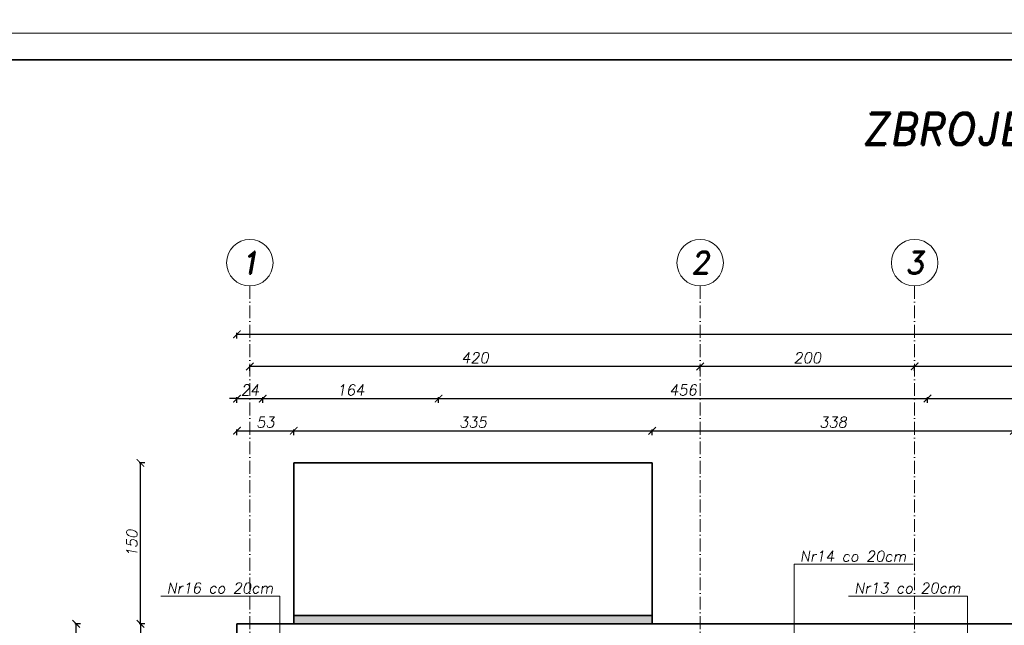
# Model space of a CAD drawing. Header units: millimetres. Extents: x 300938 to 312016, y 11971 to 20881.
# Tile 86 of 239: x 308774 to 309692, y 15290 to 15854. Entities that reach past the tile are written whole.
import ezdxf

# ---------------------------------------------------------------- set-up
doc = ezdxf.new("R2010")
doc.units = ezdxf.units.MM
doc.linetypes.add('ACAD_ISO10W100', pattern=[18, 12, -3, 0, -3])
for name, color, linetype, lineweight in [('konstrukcja', 3, 'Continuous', 35), ('konstrukcja wymiary', 1, 'Continuous', 13), ('kreskowanie', 253, 'Continuous', 0), ('opisy', 2, 'Continuous', 18), ('osie', 5, 'ACAD_ISO10W100', 13)]:
    doc.layers.add(name, color=color, linetype=linetype, lineweight=lineweight)
doc.styles.add('KONSTRUKCJA', font='romand.shx', dxfattribs={"oblique": 10})
doc.styles.get("Standard").update_dxf_attribs({"font": 'romand.shx', "oblique": 10})
doc.dimstyles.new('150', dxfattribs={"dimtxt": 10, "dimasz": 7, "dimexe": 1.25, "dimexo": 0.625, "dimgap": 3, "dimtad": 1, "dimdec": 0, "dimrnd": 0.5, "dimtxsty": 'KONSTRUKCJA', "dimblk": 'ARCHTICK', "dimcen": 2.5, "dimadec": 0, "dimazin": 0, "dimtfac": 1, "dimtdec": 0, "dimtix": 1, "dimtmove": 0, "dimatfit": 3, "dimfxl": 4, "dimfxlon": 1, "dimarcsym": 0})

# ---------------------------------------------------------------- blocks, each defined once
blk = doc.blocks.new('_ArchTick')
at = {"color": 0, "linetype": 'ByBlock', "lineweight": 13, "const_width": 0.15}
blk.add_lwpolyline([(-0.5, -0.5), (0.5, 0.5)], dxfattribs=at)
blk = doc.blocks.new('*D2116')
at = {"layer": 'Defpoints', "color": 0, "transparency": 16777216}
for p in [(308976.63, 15291.22), (308886.63, 14393.22), (309000.63, 14393.22)]:
    blk.add_point(p, dxfattribs=at)
at = {"layer": 'konstrukcja wymiary', "color": 0, "lineweight": -2, "transparency": 16777216}
for p, q in [((308890.63, 15291.22), (308885.38, 15291.22)), ((308886.63, 15291.22), (308886.63, 14393.22)), ((308890.63, 14393.22), (308885.38, 14393.22))]:
    blk.add_line(p, q, dxfattribs=at)
at = {"layer": 'konstrukcja wymiary', "color": 0, "lineweight": -2, "transparency": 16777216, "xscale": 7, "yscale": 7, "zscale": 7}
for p, rotation in [((308886.63, 15291.22), 90), ((308886.63, 14393.22), 270)]:
    blk.add_blockref('_ArchTick', p, dxfattribs=dict(at, rotation=rotation))
at = {"layer": 'konstrukcja wymiary', "color": 0, "transparency": 16777216, "insert": (308878.63, 14842.22), "char_height": 10, "attachment_point": 5, "rotation": 90, "style": 'KONSTRUKCJA'}
blk.add_mtext('898', dxfattribs=at)
blk = doc.blocks.new('*D2122')
at = {"layer": 'Defpoints', "color": 0, "transparency": 16777216}
for p in [(308826.63, 15291.22), (308976.63, 15291.22), (308976.63, 14052.22)]:
    blk.add_point(p, dxfattribs=at)
at = {"layer": 'konstrukcja wymiary', "color": 0, "lineweight": -2, "transparency": 16777216}
for p, q in [((308830.63, 15291.22), (308825.38, 15291.22)), ((308826.63, 14052.22), (308826.63, 15291.22)), ((308830.63, 14052.22), (308825.38, 14052.22))]:
    blk.add_line(p, q, dxfattribs=at)
at = {"layer": 'konstrukcja wymiary', "color": 0, "lineweight": -2, "transparency": 16777216, "xscale": 7, "yscale": 7, "zscale": 7}
for p, rotation in [((308826.63, 15291.22), 90), ((308826.63, 14052.22), 270)]:
    blk.add_blockref('_ArchTick', p, dxfattribs=dict(at, rotation=rotation))
at = {"layer": 'konstrukcja wymiary', "color": 0, "transparency": 16777216, "insert": (308818.63, 14671.72), "char_height": 10, "attachment_point": 5, "rotation": 90, "style": 'KONSTRUKCJA'}
blk.add_mtext('1239', dxfattribs=at)
blk = doc.blocks.new('*D2123')
at = {"layer": 'Defpoints', "color": 0, "transparency": 16777216}
for p in [(309000.63, 15501.22), (308976.63, 15291.22), (309000.63, 14353.22)]:
    blk.add_point(p, dxfattribs=at)
at = {"layer": 'konstrukcja wymiary', "color": 0, "lineweight": -2, "transparency": 16777216}
for p, q in [((308976.63, 15501.22), (308969.63, 15501.22)), ((308976.63, 15497.22), (308976.63, 15502.47)), ((308976.63, 15501.22), (309000.63, 15501.22)), ((309000.63, 15497.22), (309000.63, 15502.47)), ((309000.63, 15501.22), (309007.63, 15501.22))]:
    blk.add_line(p, q, dxfattribs=at)
at = {"layer": 'konstrukcja wymiary', "color": 0, "lineweight": -2, "transparency": 16777216, "xscale": 7, "yscale": 7, "zscale": 7}
blk.add_blockref('_ArchTick', (308976.63, 15501.22), dxfattribs=at)
at = {"layer": 'konstrukcja wymiary', "color": 0, "lineweight": -2, "transparency": 16777216, "xscale": 7, "yscale": 7, "zscale": 7, "rotation": 180}
blk.add_blockref('_ArchTick', (309000.63, 15501.22), dxfattribs=at)
at = {"layer": 'konstrukcja wymiary', "color": 0, "transparency": 16777216, "insert": (308988.63, 15509.22), "char_height": 10, "attachment_point": 5, "style": 'KONSTRUKCJA'}
blk.add_mtext('24', dxfattribs=at)
blk = doc.blocks.new('*D2124')
at = {"layer": 'Defpoints', "color": 0, "transparency": 16777216}
for p in [(309164.63, 15501.22), (309164.63, 14393.22), (309000.63, 14353.22)]:
    blk.add_point(p, dxfattribs=at)
at = {"layer": 'konstrukcja wymiary', "color": 0, "lineweight": -2, "transparency": 16777216}
for p, q in [((309000.63, 15497.22), (309000.63, 15502.47)), ((309000.63, 15501.22), (309164.63, 15501.22)), ((309164.63, 15497.22), (309164.63, 15502.47))]:
    blk.add_line(p, q, dxfattribs=at)
at = {"layer": 'konstrukcja wymiary', "color": 0, "lineweight": -2, "transparency": 16777216, "xscale": 7, "yscale": 7, "zscale": 7, "rotation": 180}
blk.add_blockref('_ArchTick', (309000.63, 15501.22), dxfattribs=at)
at = {"layer": 'konstrukcja wymiary', "color": 0, "lineweight": -2, "transparency": 16777216, "xscale": 7, "yscale": 7, "zscale": 7}
blk.add_blockref('_ArchTick', (309164.63, 15501.22), dxfattribs=at)
at = {"layer": 'konstrukcja wymiary', "color": 0, "transparency": 16777216, "insert": (309082.63, 15509.22), "char_height": 10, "attachment_point": 5, "style": 'KONSTRUKCJA'}
blk.add_mtext('164', dxfattribs=at)
blk = doc.blocks.new('*D2125')
at = {"layer": 'Defpoints', "color": 0, "transparency": 16777216}
for p in [(309620.63, 15501.22), (309620.63, 14520.22), (309164.63, 14393.22)]:
    blk.add_point(p, dxfattribs=at)
at = {"layer": 'konstrukcja wymiary', "color": 0, "lineweight": -2, "transparency": 16777216}
for p, q in [((309164.63, 15497.22), (309164.63, 15502.47)), ((309164.63, 15501.22), (309620.63, 15501.22)), ((309620.63, 15497.22), (309620.63, 15502.47))]:
    blk.add_line(p, q, dxfattribs=at)
at = {"layer": 'konstrukcja wymiary', "color": 0, "lineweight": -2, "transparency": 16777216, "xscale": 7, "yscale": 7, "zscale": 7, "rotation": 180}
blk.add_blockref('_ArchTick', (309164.63, 15501.22), dxfattribs=at)
at = {"layer": 'konstrukcja wymiary', "color": 0, "lineweight": -2, "transparency": 16777216, "xscale": 7, "yscale": 7, "zscale": 7}
blk.add_blockref('_ArchTick', (309620.63, 15501.22), dxfattribs=at)
at = {"layer": 'konstrukcja wymiary', "color": 0, "transparency": 16777216, "insert": (309392.63, 15509.22), "char_height": 10, "attachment_point": 5, "style": 'KONSTRUKCJA'}
blk.add_mtext('456', dxfattribs=at)
blk = doc.blocks.new('*D2126')
at = {"layer": 'Defpoints', "color": 0, "transparency": 16777216}
for p in [(309884.63, 15501.22), (309620.63, 14520.22), (309884.63, 14520.22)]:
    blk.add_point(p, dxfattribs=at)
at = {"layer": 'konstrukcja wymiary', "color": 0, "lineweight": -2, "transparency": 16777216}
for p, q in [((309620.63, 15497.22), (309620.63, 15502.47)), ((309620.63, 15501.22), (309884.63, 15501.22)), ((309884.63, 15497.22), (309884.63, 15502.47))]:
    blk.add_line(p, q, dxfattribs=at)
at = {"layer": 'konstrukcja wymiary', "color": 0, "lineweight": -2, "transparency": 16777216, "xscale": 7, "yscale": 7, "zscale": 7, "rotation": 180}
blk.add_blockref('_ArchTick', (309620.63, 15501.22), dxfattribs=at)
at = {"layer": 'konstrukcja wymiary', "color": 0, "lineweight": -2, "transparency": 16777216, "xscale": 7, "yscale": 7, "zscale": 7}
blk.add_blockref('_ArchTick', (309884.63, 15501.22), dxfattribs=at)
at = {"layer": 'konstrukcja wymiary', "color": 0, "transparency": 16777216, "insert": (309752.63, 15509.22), "char_height": 10, "attachment_point": 5, "style": 'KONSTRUKCJA'}
blk.add_mtext('264', dxfattribs=at)
blk = doc.blocks.new('*D2133')
at = {"layer": 'Defpoints', "color": 0, "transparency": 16777216}
for p in [(309608.63, 15531.22), (309608.63, 15291.22), (310028.63, 15291.22)]:
    blk.add_point(p, dxfattribs=at)
at = {"layer": 'konstrukcja wymiary', "color": 0, "lineweight": -2, "transparency": 16777216}
for p, q in [((309608.63, 15527.22), (309608.63, 15532.47)), ((310028.63, 15531.22), (309608.63, 15531.22)), ((310028.63, 15527.22), (310028.63, 15532.47))]:
    blk.add_line(p, q, dxfattribs=at)
at = {"layer": 'konstrukcja wymiary', "color": 0, "lineweight": -2, "transparency": 16777216, "xscale": 7, "yscale": 7, "zscale": 7, "rotation": 180}
blk.add_blockref('_ArchTick', (309608.63, 15531.22), dxfattribs=at)
at = {"layer": 'konstrukcja wymiary', "color": 0, "lineweight": -2, "transparency": 16777216, "xscale": 7, "yscale": 7, "zscale": 7}
blk.add_blockref('_ArchTick', (310028.63, 15531.22), dxfattribs=at)
at = {"layer": 'konstrukcja wymiary', "color": 0, "transparency": 16777216, "insert": (309818.63, 15539.22), "char_height": 10, "attachment_point": 5, "style": 'KONSTRUKCJA'}
blk.add_mtext('420', dxfattribs=at)
blk = doc.blocks.new('*D2134')
at = {"layer": 'Defpoints', "color": 0, "transparency": 16777216}
for p in [(309408.63, 15531.22), (309408.63, 15291.22), (309608.63, 15291.22)]:
    blk.add_point(p, dxfattribs=at)
at = {"layer": 'konstrukcja wymiary', "color": 0, "lineweight": -2, "transparency": 16777216}
for p, q in [((309408.63, 15527.22), (309408.63, 15532.47)), ((309608.63, 15531.22), (309408.63, 15531.22)), ((309608.63, 15527.22), (309608.63, 15532.47))]:
    blk.add_line(p, q, dxfattribs=at)
at = {"layer": 'konstrukcja wymiary', "color": 0, "lineweight": -2, "transparency": 16777216, "xscale": 7, "yscale": 7, "zscale": 7, "rotation": 180}
blk.add_blockref('_ArchTick', (309408.63, 15531.22), dxfattribs=at)
at = {"layer": 'konstrukcja wymiary', "color": 0, "lineweight": -2, "transparency": 16777216, "xscale": 7, "yscale": 7, "zscale": 7}
blk.add_blockref('_ArchTick', (309608.63, 15531.22), dxfattribs=at)
at = {"layer": 'konstrukcja wymiary', "color": 0, "transparency": 16777216, "insert": (309508.63, 15539.22), "char_height": 10, "attachment_point": 5, "style": 'KONSTRUKCJA'}
blk.add_mtext('200', dxfattribs=at)
blk = doc.blocks.new('*D2135')
at = {"layer": 'Defpoints', "color": 0, "transparency": 16777216}
for p in [(308988.63, 15531.22), (308988.63, 15291.22), (309408.63, 15291.22)]:
    blk.add_point(p, dxfattribs=at)
at = {"layer": 'konstrukcja wymiary', "color": 0, "lineweight": -2, "transparency": 16777216}
for p, q in [((308988.63, 15527.22), (308988.63, 15532.47)), ((309408.63, 15531.22), (308988.63, 15531.22)), ((309408.63, 15527.22), (309408.63, 15532.47))]:
    blk.add_line(p, q, dxfattribs=at)
at = {"layer": 'konstrukcja wymiary', "color": 0, "lineweight": -2, "transparency": 16777216, "xscale": 7, "yscale": 7, "zscale": 7, "rotation": 180}
blk.add_blockref('_ArchTick', (308988.63, 15531.22), dxfattribs=at)
at = {"layer": 'konstrukcja wymiary', "color": 0, "lineweight": -2, "transparency": 16777216, "xscale": 7, "yscale": 7, "zscale": 7}
blk.add_blockref('_ArchTick', (309408.63, 15531.22), dxfattribs=at)
at = {"layer": 'konstrukcja wymiary', "color": 0, "transparency": 16777216, "insert": (309198.63, 15539.22), "char_height": 10, "attachment_point": 5, "style": 'KONSTRUKCJA'}
blk.add_mtext('420', dxfattribs=at)
blk = doc.blocks.new('*D2136')
at = {"layer": 'Defpoints', "color": 0, "transparency": 16777216}
for p in [(310760.63, 15561.22), (308976.63, 15291.22), (310760.63, 15291.22)]:
    blk.add_point(p, dxfattribs=at)
at = {"layer": 'konstrukcja wymiary', "color": 0, "lineweight": -2, "transparency": 16777216}
for p, q in [((308976.63, 15557.22), (308976.63, 15562.47)), ((308976.63, 15561.22), (310760.63, 15561.22)), ((310760.63, 15557.22), (310760.63, 15562.47))]:
    blk.add_line(p, q, dxfattribs=at)
at = {"layer": 'konstrukcja wymiary', "color": 0, "lineweight": -2, "transparency": 16777216, "xscale": 7, "yscale": 7, "zscale": 7, "rotation": 180}
blk.add_blockref('_ArchTick', (308976.63, 15561.22), dxfattribs=at)
at = {"layer": 'konstrukcja wymiary', "color": 0, "lineweight": -2, "transparency": 16777216, "xscale": 7, "yscale": 7, "zscale": 7}
blk.add_blockref('_ArchTick', (310760.63, 15561.22), dxfattribs=at)
at = {"layer": 'konstrukcja wymiary', "color": 0, "transparency": 16777216, "insert": (309868.63, 15569.22), "char_height": 10, "attachment_point": 5, "style": 'KONSTRUKCJA'}
blk.add_mtext('1784', dxfattribs=at)
blk = doc.blocks.new('*D2909')
at = {"layer": 'Defpoints', "color": 0, "transparency": 16777216}
for p in [(309029.52, 15471.22), (309029.52, 15441.22), (308976.63, 15291.22)]:
    blk.add_point(p, dxfattribs=at)
at = {"layer": 'konstrukcja wymiary', "color": 0, "lineweight": -2, "transparency": 16777216}
for p, q in [((308976.63, 15467.22), (308976.63, 15472.47)), ((308976.63, 15471.22), (309029.52, 15471.22)), ((309029.52, 15467.22), (309029.52, 15472.47))]:
    blk.add_line(p, q, dxfattribs=at)
at = {"layer": 'konstrukcja wymiary', "color": 0, "lineweight": -2, "transparency": 16777216, "xscale": 7, "yscale": 7, "zscale": 7, "rotation": 180}
blk.add_blockref('_ArchTick', (308976.63, 15471.22), dxfattribs=at)
at = {"layer": 'konstrukcja wymiary', "color": 0, "lineweight": -2, "transparency": 16777216, "xscale": 7, "yscale": 7, "zscale": 7}
blk.add_blockref('_ArchTick', (309029.52, 15471.22), dxfattribs=at)
at = {"layer": 'konstrukcja wymiary', "color": 0, "transparency": 16777216, "insert": (309003.07, 15479.22), "char_height": 10, "attachment_point": 5, "style": 'KONSTRUKCJA'}
blk.add_mtext('53', dxfattribs=at)
blk = doc.blocks.new('*D2910')
at = {"layer": 'Defpoints', "color": 0, "transparency": 16777216}
for p in [(309363.92, 15471.22), (309029.52, 15441.22), (309363.92, 15441.22)]:
    blk.add_point(p, dxfattribs=at)
at = {"layer": 'konstrukcja wymiary', "color": 0, "lineweight": -2, "transparency": 16777216}
for p, q in [((309029.52, 15467.22), (309029.52, 15472.47)), ((309029.52, 15471.22), (309363.92, 15471.22)), ((309363.92, 15467.22), (309363.92, 15472.47))]:
    blk.add_line(p, q, dxfattribs=at)
at = {"layer": 'konstrukcja wymiary', "color": 0, "lineweight": -2, "transparency": 16777216, "xscale": 7, "yscale": 7, "zscale": 7, "rotation": 180}
blk.add_blockref('_ArchTick', (309029.52, 15471.22), dxfattribs=at)
at = {"layer": 'konstrukcja wymiary', "color": 0, "lineweight": -2, "transparency": 16777216, "xscale": 7, "yscale": 7, "zscale": 7}
blk.add_blockref('_ArchTick', (309363.92, 15471.22), dxfattribs=at)
at = {"layer": 'konstrukcja wymiary', "color": 0, "transparency": 16777216, "insert": (309196.72, 15479.22), "char_height": 10, "attachment_point": 5, "style": 'KONSTRUKCJA'}
blk.add_mtext('335', dxfattribs=at)
blk = doc.blocks.new('*D2911')
at = {"layer": 'Defpoints', "color": 0, "transparency": 16777216}
for p in [(309701.23, 15471.22), (309363.92, 15441.22), (309701.23, 15441.22)]:
    blk.add_point(p, dxfattribs=at)
at = {"layer": 'konstrukcja wymiary', "color": 0, "lineweight": -2, "transparency": 16777216}
for p, q in [((309363.92, 15467.22), (309363.92, 15472.47)), ((309363.92, 15471.22), (309701.23, 15471.22)), ((309701.23, 15467.22), (309701.23, 15472.47))]:
    blk.add_line(p, q, dxfattribs=at)
at = {"layer": 'konstrukcja wymiary', "color": 0, "lineweight": -2, "transparency": 16777216, "xscale": 7, "yscale": 7, "zscale": 7, "rotation": 180}
blk.add_blockref('_ArchTick', (309363.92, 15471.22), dxfattribs=at)
at = {"layer": 'konstrukcja wymiary', "color": 0, "lineweight": -2, "transparency": 16777216, "xscale": 7, "yscale": 7, "zscale": 7}
blk.add_blockref('_ArchTick', (309701.23, 15471.22), dxfattribs=at)
at = {"layer": 'konstrukcja wymiary', "color": 0, "transparency": 16777216, "insert": (309532.57, 15479.22), "char_height": 10, "attachment_point": 5, "style": 'KONSTRUKCJA'}
blk.add_mtext('338', dxfattribs=at)
blk = doc.blocks.new('*D2916')
at = {"layer": 'Defpoints', "color": 0, "transparency": 16777216}
for p in [(308886.63, 15441.22), (309029.52, 15441.22), (308976.63, 15291.22)]:
    blk.add_point(p, dxfattribs=at)
at = {"layer": 'konstrukcja wymiary', "color": 0, "lineweight": -2, "transparency": 16777216}
for p, q in [((308890.63, 15441.22), (308885.38, 15441.22)), ((308886.63, 15291.22), (308886.63, 15441.22)), ((308890.63, 15291.22), (308885.38, 15291.22))]:
    blk.add_line(p, q, dxfattribs=at)
at = {"layer": 'konstrukcja wymiary', "color": 0, "lineweight": -2, "transparency": 16777216, "xscale": 7, "yscale": 7, "zscale": 7}
for p, rotation in [((308886.63, 15441.22), 90), ((308886.63, 15291.22), 270)]:
    blk.add_blockref('_ArchTick', p, dxfattribs=dict(at, rotation=rotation))
at = {"layer": 'konstrukcja wymiary', "color": 0, "transparency": 16777216, "insert": (308878.63, 15366.22), "char_height": 10, "attachment_point": 5, "rotation": 90, "style": 'KONSTRUKCJA'}
blk.add_mtext('150', dxfattribs=at)

msp = doc.modelspace()

# ---------------------------------------------------------------- hatches: boundary and pattern name
at = {"layer": 'kreskowanie'}
h = msp.add_hatch(dxfattribs=at)
h.set_pattern_fill('HONEY', color=256)
h.set_pattern_definition([(0, (2338.1914, 0), (4.7625, 2.749630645), [3.175, -6.35]), (120, (2338.1914, 0), (-4.76249999, 2.749630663), [3.175, -6.35]), (60, (2338.1914, 0), (1e-08, 5.499261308), [-6.35, 3.175])])
h.paths.add_polyline_path([(309239.852, 15291.224), (309363.918, 15291.224), (309363.918, 15299.224), (309239.852, 15299.224)])
h.paths.add_polyline_path([(309057.384, 15291.224), (309239.852, 15291.224), (309239.852, 15299.224), (309057.384, 15299.224)])
h.paths.add_polyline_path([(309057.384, 15291.224), (309057.384, 15299.224), (309029.518, 15299.224), (309029.518, 15291.224)])

# ---------------------------------------------------------------- linework, layer by layer
at = {"layer": 'konstrukcja'}
for p, q in [((309029.518, 15291.224), (309029.518, 15441.224)), ((309029.518, 15441.224), (309363.918, 15441.224)), ((309029.518, 15291.224), (309029.518, 15441.224)), ((309029.518, 15441.224), (309363.918, 15441.224)), ((309363.918, 15441.224), (309363.918, 15291.224)), ((309363.918, 15441.224), (309363.918, 15291.224)), ((309029.518, 15299.224), (309363.918, 15299.224)), ((310760.631, 15291.224), (308976.631, 15291.224)), ((308976.631, 15291.224), (308976.631, 14052.224))]:
    msp.add_line(p, q, dxfattribs=at)
msp.add_lwpolyline([(311991.285, 15816.794), (311991.285, 13766.794), (306291.285, 13766.794), (306291.285, 15816.794)], close=True, dxfattribs=at)
at = {"layer": 'konstrukcja wymiary'}
for p, q in [((309496.237, 15107.224), (309496.237, 15346.841)), ((309607.133, 15346.841), (309496.237, 15346.841)), ((309016.614, 15317.211), (308905.718, 15317.211)), ((309016.614, 15317.211), (309016.614, 15127.224)), ((309657.863, 15317.211), (309546.967, 15317.211)), ((309657.863, 15317.211), (309657.863, 15249.724))]:
    msp.add_line(p, q, dxfattribs=at)
for points in [[(312016.285, 17941.794), (312016.285, 15841.794), (306266.285, 15841.794), (306266.285, 17941.794)], [(312016.285, 15841.794), (312016.285, 13741.794), (306266.285, 13741.794), (306266.285, 15841.794)]]:
    msp.add_lwpolyline(points, close=True, dxfattribs=at)
at = {"layer": 'opisy'}
for centre in [(308988.631, 15627.848), (309408.631, 15627.848), (309608.631, 15627.848)]:
    msp.add_circle(centre, 21.7, dxfattribs=at)
at = {"layer": 'osie'}
for p, q in [((308988.631, 15606.148), (308988.631, 13976.332)), ((309408.631, 15606.148), (309408.631, 13976.332)), ((309608.631, 15606.148), (309608.631, 13976.332))]:
    msp.add_line(p, q, dxfattribs=at)

# ---------------------------------------------------------------- texts
at = {"layer": 'opisy', "attachment_point": 5}
for s, insert, char_height, width in [('{\\H0.66667x;ZBROJENIE GÓRNE PŁYTY P-2\\P\\H0.83333x;skala 1:50}', (309871.268, 15730.121), 45, 1829.46597), ('1', (308988.631, 15627.848), 21, 6.92519), ('2', (309408.631, 15627.848), 21, 6.92519), ('3', (309608.631, 15627.848), 21, 6.92519), ('Nr14 co 20cm', (309551.282, 15354.287), 10, 231.49388), ('Nr16 co 20cm', (308960.764, 15324.657), 10, 231.49388), ('Nr13 co 20cm', (309602.012, 15324.657), 10, 231.49388)]:
    msp.add_mtext(s, dxfattribs=dict(at, insert=insert, char_height=char_height, width=width))

# ---------------------------------------------------------------- dimensions: what is measured, and where the dimension line sits
at = {"layer": 'konstrukcja wymiary'}
for base, p2, picture, middle in [((310760.631, 15561.224), (310760.631, 15291.224), '*D2136', (309868.631, 15569.224)), ((309000.631, 15501.224), (309000.631, 14353.224), '*D2123', (308988.631, 15509.224))]:
    dim = msp.add_linear_dim(base=base, p1=(308976.631, 15291.224), p2=p2, dimstyle='150', dxfattribs=at)
    dim.commit()
    dim.dimension.update_dxf_attribs({"geometry": picture, "text_midpoint": middle})
for base, p1, p2, override, picture, middle in [((308988.631, 15531.224), (309408.631, 15291.224), (308988.631, 15291.224), {"dimtmove": 1}, '*D2135', (309198.631, 15539.224)), ((309408.631, 15531.224), (309608.631, 15291.224), (309408.631, 15291.224), {"dimtmove": 1}, '*D2134', (309508.631, 15539.224)), ((309608.631, 15531.224), (310028.631, 15291.224), (309608.631, 15291.224), {"dimtmove": 1}, '*D2133', (309818.631, 15539.224)), ((309164.631, 15501.224), (309000.631, 14353.224), (309164.631, 14393.224), {"dimtmove": 1}, '*D2124', (309082.631, 15509.224)), ((309620.631, 15501.224), (309164.631, 14393.224), (309620.631, 14520.224), {"dimtmove": 1}, '*D2125', (309392.631, 15509.224)), ((309884.631, 15501.224), (309620.631, 14520.224), (309884.631, 14520.224), {"dimtmove": 1}, '*D2126', (309752.631, 15509.224)), ((309029.518, 15471.224), (308976.631, 15291.224), (309029.518, 15441.224), {"dimtxsty": 'KONSTRUKCJA', "dimtmove": 1}, '*D2909', (309003.074, 15479.224)), ((309363.918, 15471.224), (309029.518, 15441.224), (309363.918, 15441.224), {"dimtmove": 1}, '*D2910', (309196.718, 15479.224)), ((309701.231, 15471.224), (309363.918, 15441.224), (309701.231, 15441.224), {"dimtmove": 1}, '*D2911', (309532.574, 15479.224))]:
    dim = msp.add_linear_dim(base=base, p1=p1, p2=p2, dimstyle='150', override=override, dxfattribs=at)
    dim.commit()
    dim.dimension.update_dxf_attribs({"geometry": picture, "text_midpoint": middle})
dim = msp.add_linear_dim(base=(308886.631, 15441.224), p1=(308976.631, 15291.224), p2=(309029.518, 15441.224), angle=90, dimstyle='150', override={"dimtmove": 1}, dxfattribs=at)
dim.commit()
dim.dimension.update_dxf_attribs({"geometry": '*D2916', "text_midpoint": (308878.631, 15366.224)})
for base, p1, p2, picture, middle in [((308826.631, 15291.224), (308976.631, 14052.224), (308976.631, 15291.224), '*D2122', (308818.631, 14671.724)), ((308886.631, 14393.224), (308976.631, 15291.224), (309000.631, 14393.224), '*D2116', (308878.631, 14842.224))]:
    dim = msp.add_linear_dim(base=base, p1=p1, p2=p2, angle=90, dimstyle='150', dxfattribs=at)
    dim.commit()
    dim.dimension.update_dxf_attribs({"geometry": picture, "text_midpoint": middle})

doc.saveas('drawing.dxf')
